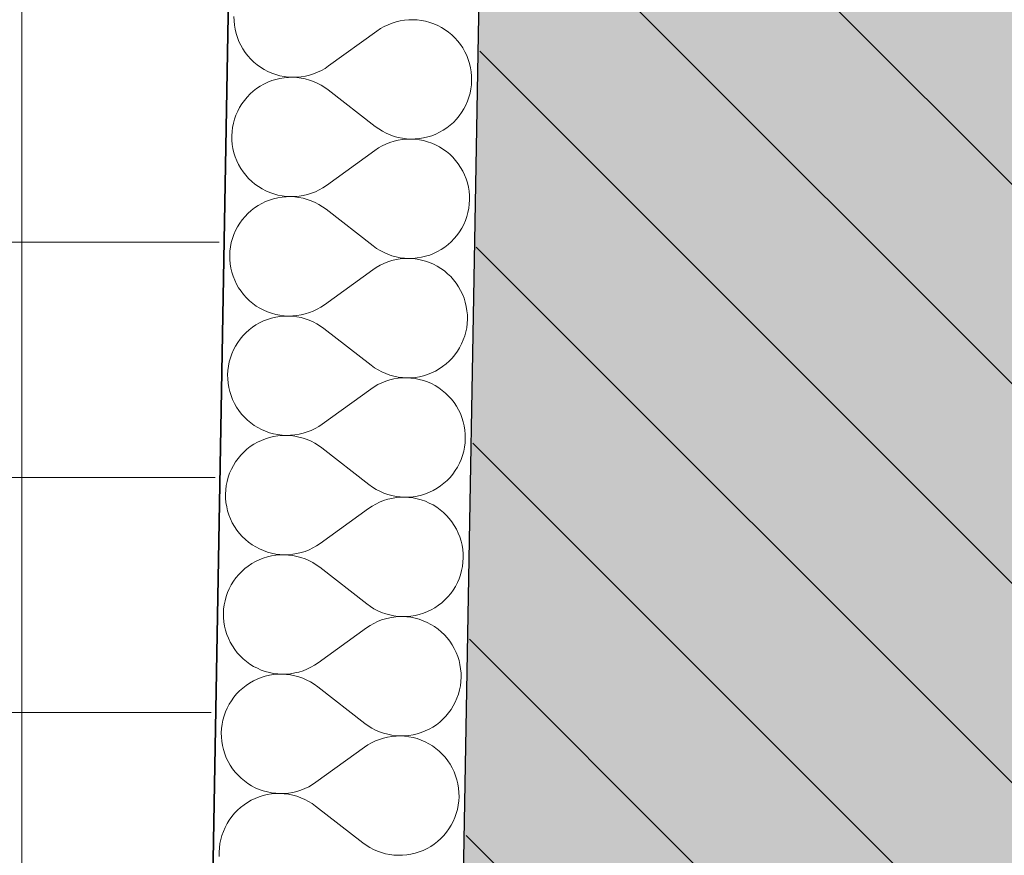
# Model space of a CAD drawing. Header units: millimetres. Extents: x -40276 to 214973, y -147941 to 35228.
# Tile 52 of 256: x -20652 to -20023, y 6798 to 7332. Entities that reach past the tile are written whole.
import ezdxf

# ---------------------------------------------------------------- set-up
doc = ezdxf.new("R2010")
doc.units = ezdxf.units.MM
doc.header["$MEASUREMENT"] = 0
doc.linetypes.add('Wipeout_Contour', pattern=[1000, 0, -1000])
for name, color, linetype in [('1._POHLED ZÁPADNÍ_2_0_plochy', 7, 'Continuous'), ('1._POHLED ZÁPADNÍ_2_akustické prvky', 7, 'Continuous'), ('1._POHLED ZÁPADNÍ_2_Konstrukce - nosné', 7, 'Continuous'), ('1._POHLED ZÁPADNÍ_2_Nové_Výplně - Povrchové', 7, 'Continuous'), ('1._POHLED ZÁPADNÍ_2_Nové_Výplně – Řezové', 7, 'Continuous'), ('1._POHLED ZÁPADNÍ_2_Výplně – Řezové', 7, 'Continuous')]:
    doc.layers.add(name, color=color, linetype=linetype)

# ---------------------------------------------------------------- blocks, each defined once
blk = doc.blocks.new('*X26', base_point=(-42174.69, -26223.67))
at = {"layer": '1._POHLED ZÁPADNÍ_2_Nové_Výplně – Řezové', "color": 21, "linetype": 'Continuous', "lineweight": 20, "true_color": 0xffaaaa}
for p, q in [((-20514.78, 7333.75), (-20514.73, 7331.03)), ((-20514.73, 7331.03), (-20514.49, 7328.32)), ((-20514.49, 7328.32), (-20514.05, 7325.64)), ((-20418.88, 7327.39), (-20421.24, 7326.04)), ((-20416.43, 7328.56), (-20418.88, 7327.39)), ((-20413.9, 7329.56), (-20416.43, 7328.56)), ((-20411.3, 7330.38), (-20413.9, 7329.56)), ((-20408.65, 7331), (-20411.3, 7330.38)), ((-20405.97, 7331.44), (-20408.65, 7331)), ((-20403.26, 7331.69), (-20405.97, 7331.44)), ((-20400.54, 7331.74), (-20403.26, 7331.69)), ((-20397.82, 7331.6), (-20400.54, 7331.74)), ((-20395.12, 7331.26), (-20397.82, 7331.6)), ((-20392.45, 7330.73), (-20395.12, 7331.26)), ((-20389.83, 7330.01), (-20392.45, 7330.73)), ((-20387.26, 7329.11), (-20389.83, 7330.01)), ((-20384.77, 7328.03), (-20387.26, 7329.11)), ((-20382.36, 7326.77), (-20384.77, 7328.03)), ((-20380.04, 7325.34), (-20382.36, 7326.77)), ((-20514.05, 7325.64), (-20513.43, 7322.99)), ((-20513.43, 7322.99), (-20512.61, 7320.39)), ((-20512.61, 7320.39), (-20511.62, 7317.86)), ((-20454.38, 7302.21), (-20423.5, 7324.52)), ((-20421.24, 7326.04), (-20423.5, 7324.52)), ((-20377.83, 7323.75), (-20380.04, 7325.34)), ((-20375.74, 7322), (-20377.83, 7323.75)), ((-20373.79, 7320.12), (-20375.74, 7322)), ((-20371.97, 7318.09), (-20373.79, 7320.12)), ((-20511.62, 7317.86), (-20510.44, 7315.41)), ((-20510.44, 7315.41), (-20509.09, 7313.04)), ((-20370.3, 7315.95), (-20371.97, 7318.09)), ((-20368.78, 7313.68), (-20370.3, 7315.95)), ((-20509.09, 7313.04), (-20507.58, 7310.78)), ((-20507.58, 7310.78), (-20505.91, 7308.63)), ((-20505.91, 7308.63), (-20504.09, 7306.61)), ((-20367.44, 7311.32), (-20368.78, 7313.68)), ((-20366.26, 7308.87), (-20367.44, 7311.32)), ((-20365.26, 7306.34), (-20366.26, 7308.87)), ((-20504.09, 7306.61), (-20502.13, 7304.72)), ((-20502.13, 7304.72), (-20500.04, 7302.98)), ((-20500.04, 7302.98), (-20497.84, 7301.39)), ((-20497.84, 7301.39), (-20495.52, 7299.96)), ((-20456.64, 7300.69), (-20454.38, 7302.21)), ((-20364.45, 7303.74), (-20365.26, 7306.34)), ((-20363.82, 7301.09), (-20364.45, 7303.74)), ((-20495.52, 7299.96), (-20493.11, 7298.7)), ((-20493.11, 7298.7), (-20490.61, 7297.62)), ((-20490.61, 7297.62), (-20488.05, 7296.72)), ((-20488.05, 7296.72), (-20485.42, 7296)), ((-20485.42, 7296), (-20482.76, 7295.47)), ((-20480.06, 7294.94), (-20482.77, 7294.7)), ((-20482.76, 7295.47), (-20480.06, 7295.13)), ((-20480.06, 7295.13), (-20477.34, 7294.99)), ((-20477.34, 7294.99), (-20480.06, 7294.94)), ((-20477.34, 7294.99), (-20474.62, 7295.04)), ((-20474.62, 7294.84), (-20477.34, 7294.99)), ((-20474.62, 7295.04), (-20471.91, 7295.29)), ((-20471.91, 7295.29), (-20469.22, 7295.72)), ((-20469.22, 7295.72), (-20466.58, 7296.35)), ((-20466.58, 7296.35), (-20463.98, 7297.17)), ((-20463.98, 7297.17), (-20461.45, 7298.17)), ((-20461.45, 7298.17), (-20459, 7299.34)), ((-20459, 7299.34), (-20456.64, 7300.69)), ((-20363.39, 7298.41), (-20363.82, 7301.09)), ((-20363.15, 7295.7), (-20363.39, 7298.41)), ((-20363.1, 7292.98), (-20363.15, 7295.7)), ((-20498.05, 7289.31), (-20500.31, 7287.8)), ((-20495.69, 7290.66), (-20498.05, 7289.31)), ((-20493.23, 7291.83), (-20495.69, 7290.66)), ((-20490.7, 7292.83), (-20493.23, 7291.83)), ((-20488.1, 7293.64), (-20490.7, 7292.83)), ((-20485.45, 7294.27), (-20488.1, 7293.64)), ((-20482.77, 7294.7), (-20485.45, 7294.27)), ((-20471.92, 7294.5), (-20474.62, 7294.84)), ((-20469.26, 7293.97), (-20471.92, 7294.5)), ((-20466.63, 7293.25), (-20469.26, 7293.97)), ((-20464.07, 7292.34), (-20466.63, 7293.25)), ((-20461.57, 7291.26), (-20464.07, 7292.34)), ((-20459.16, 7289.99), (-20461.57, 7291.26)), ((-20456.85, 7288.56), (-20459.16, 7289.99)), ((-20363.58, 7287.56), (-20363.24, 7290.26)), ((-20363.24, 7290.26), (-20363.1, 7292.98)), ((-20506.37, 7282.36), (-20508.12, 7280.27)), ((-20504.48, 7284.32), (-20506.37, 7282.36)), ((-20502.46, 7286.13), (-20504.48, 7284.32)), ((-20500.31, 7287.8), (-20502.46, 7286.13)), ((-20454.64, 7286.97), (-20456.85, 7288.56)), ((-20454.64, 7286.97), (-20424.58, 7263.58)), ((-20364.83, 7282.27), (-20364.11, 7284.89)), ((-20364.11, 7284.89), (-20363.58, 7287.56)), ((-20509.71, 7278.07), (-20511.14, 7275.75)), ((-20508.12, 7280.27), (-20509.71, 7278.07)), ((-20368.08, 7274.8), (-20366.82, 7277.21)), ((-20366.82, 7277.21), (-20365.73, 7279.7)), ((-20365.73, 7279.7), (-20364.83, 7282.27)), ((-20513.49, 7270.85), (-20514.39, 7268.28)), ((-20512.4, 7273.34), (-20513.49, 7270.85)), ((-20511.14, 7275.75), (-20512.4, 7273.34)), ((-20372.85, 7268.19), (-20371.1, 7270.28)), ((-20371.1, 7270.28), (-20369.51, 7272.48)), ((-20369.51, 7272.48), (-20368.08, 7274.8)), ((-20515.11, 7265.66), (-20515.64, 7262.99)), ((-20514.39, 7268.28), (-20515.11, 7265.66)), ((-20424.58, 7263.58), (-20422.37, 7261.99)), ((-20378.91, 7262.75), (-20376.76, 7264.42)), ((-20376.76, 7264.42), (-20374.73, 7266.23)), ((-20374.73, 7266.23), (-20372.85, 7268.19)), ((-20515.98, 7260.29), (-20516.12, 7257.57)), ((-20516.12, 7257.57), (-20516.07, 7254.85)), ((-20515.64, 7262.99), (-20515.98, 7260.29)), ((-20422.37, 7261.99), (-20420.06, 7260.56)), ((-20420.06, 7260.56), (-20417.65, 7259.29)), ((-20417.65, 7259.29), (-20415.15, 7258.21)), ((-20415.15, 7258.21), (-20412.59, 7257.3)), ((-20412.59, 7257.3), (-20409.96, 7256.58)), ((-20391.12, 7256.91), (-20388.52, 7257.72)), ((-20388.52, 7257.72), (-20385.99, 7258.72)), ((-20385.99, 7258.72), (-20383.53, 7259.89)), ((-20383.53, 7259.89), (-20381.17, 7261.24)), ((-20381.17, 7261.24), (-20378.91, 7262.75)), ((-20516.07, 7254.85), (-20515.83, 7252.14)), ((-20515.83, 7252.14), (-20515.4, 7249.46)), ((-20420.22, 7251.21), (-20422.58, 7249.86)), ((-20417.77, 7252.38), (-20420.22, 7251.21)), ((-20415.24, 7253.38), (-20417.77, 7252.38)), ((-20412.64, 7254.2), (-20415.24, 7253.38)), ((-20409.99, 7254.83), (-20412.64, 7254.2)), ((-20407.31, 7255.26), (-20409.99, 7254.83)), ((-20409.96, 7256.58), (-20407.3, 7256.05)), ((-20404.6, 7255.51), (-20407.31, 7255.26)), ((-20407.3, 7256.05), (-20404.6, 7255.71)), ((-20404.6, 7255.71), (-20401.88, 7255.56)), ((-20401.88, 7255.56), (-20404.6, 7255.51)), ((-20401.88, 7255.56), (-20399.16, 7255.61)), ((-20399.16, 7255.42), (-20401.88, 7255.56)), ((-20399.16, 7255.61), (-20396.45, 7255.85)), ((-20396.46, 7255.08), (-20399.16, 7255.42)), ((-20393.8, 7254.55), (-20396.46, 7255.08)), ((-20396.45, 7255.85), (-20393.76, 7256.28)), ((-20391.17, 7253.83), (-20393.8, 7254.55)), ((-20393.76, 7256.28), (-20391.12, 7256.91)), ((-20388.6, 7252.93), (-20391.17, 7253.83)), ((-20386.11, 7251.85), (-20388.6, 7252.93)), ((-20383.7, 7250.59), (-20386.11, 7251.85)), ((-20515.4, 7249.46), (-20514.77, 7246.81)), ((-20514.77, 7246.81), (-20513.95, 7244.21)), ((-20455.72, 7226.03), (-20424.84, 7248.34)), ((-20422.58, 7249.86), (-20424.84, 7248.34)), ((-20381.38, 7249.16), (-20383.7, 7250.59)), ((-20379.17, 7247.57), (-20381.38, 7249.16)), ((-20377.09, 7245.83), (-20379.17, 7247.57)), ((-20375.13, 7243.94), (-20377.09, 7245.83)), ((-20513.95, 7244.21), (-20512.96, 7241.68)), ((-20512.96, 7241.68), (-20511.78, 7239.23)), ((-20511.78, 7239.23), (-20510.44, 7236.87)), ((-20373.31, 7241.92), (-20375.13, 7243.94)), ((-20371.64, 7239.77), (-20373.31, 7241.92)), ((-20370.13, 7237.51), (-20371.64, 7239.77)), ((-20510.44, 7236.87), (-20508.92, 7234.6)), ((-20508.92, 7234.6), (-20507.25, 7232.46)), ((-20507.25, 7232.46), (-20505.43, 7230.43)), ((-20368.78, 7235.14), (-20370.13, 7237.51)), ((-20367.6, 7232.69), (-20368.78, 7235.14)), ((-20366.61, 7230.16), (-20367.6, 7232.69)), ((-20505.43, 7230.43), (-20503.47, 7228.55)), ((-20503.47, 7228.55), (-20501.39, 7226.8)), ((-20501.39, 7226.8), (-20499.18, 7225.21)), ((-20457.98, 7224.51), (-20455.72, 7226.03)), ((-20365.79, 7227.56), (-20366.61, 7230.16)), ((-20365.17, 7224.91), (-20365.79, 7227.56)), ((-20499.18, 7225.21), (-20496.86, 7223.78)), ((-20496.86, 7223.78), (-20494.45, 7222.52)), ((-20494.45, 7222.52), (-20491.96, 7221.44)), ((-20491.96, 7221.44), (-20489.39, 7220.54)), ((-20489.39, 7220.54), (-20486.77, 7219.82)), ((-20486.77, 7219.82), (-20484.1, 7219.29)), ((-20473.25, 7219.11), (-20470.57, 7219.54)), ((-20470.57, 7219.54), (-20467.92, 7220.17)), ((-20467.92, 7220.17), (-20465.32, 7220.99)), ((-20465.32, 7220.99), (-20462.79, 7221.99)), ((-20462.79, 7221.99), (-20460.34, 7223.16)), ((-20460.34, 7223.16), (-20457.98, 7224.51)), ((-20364.73, 7222.23), (-20365.17, 7224.91)), ((-20364.49, 7219.52), (-20364.73, 7222.23)), ((-20497.03, 7214.48), (-20499.39, 7213.14)), ((-20494.57, 7215.66), (-20497.03, 7214.48)), ((-20492.04, 7216.65), (-20494.57, 7215.66)), ((-20489.44, 7217.46), (-20492.04, 7216.65)), ((-20486.8, 7218.09), (-20489.44, 7217.46)), ((-20484.11, 7218.52), (-20486.8, 7218.09)), ((-20481.4, 7218.76), (-20484.11, 7218.52)), ((-20484.1, 7219.29), (-20481.4, 7218.95)), ((-20481.4, 7218.95), (-20478.68, 7218.81)), ((-20478.68, 7218.81), (-20481.4, 7218.76)), ((-20478.68, 7218.81), (-20475.96, 7218.86)), ((-20475.96, 7218.66), (-20478.68, 7218.81)), ((-20475.96, 7218.86), (-20473.25, 7219.11)), ((-20473.27, 7218.32), (-20475.96, 7218.66)), ((-20470.6, 7217.79), (-20473.27, 7218.32)), ((-20467.97, 7217.07), (-20470.6, 7217.79)), ((-20465.41, 7216.16), (-20467.97, 7217.07)), ((-20462.91, 7215.08), (-20465.41, 7216.16)), ((-20460.51, 7213.82), (-20462.91, 7215.08)), ((-20458.19, 7212.38), (-20460.51, 7213.82)), ((-20364.92, 7211.38), (-20364.58, 7214.08)), ((-20364.58, 7214.08), (-20364.44, 7216.8)), ((-20364.44, 7216.8), (-20364.49, 7219.52)), ((-20505.83, 7208.14), (-20507.72, 7206.18)), ((-20503.8, 7209.96), (-20505.83, 7208.14)), ((-20501.65, 7211.62), (-20503.8, 7209.96)), ((-20499.39, 7213.14), (-20501.65, 7211.62)), ((-20455.99, 7210.79), (-20458.19, 7212.38)), ((-20455.99, 7210.79), (-20425.92, 7187.4)), ((-20366.17, 7206.09), (-20365.45, 7208.72)), ((-20365.45, 7208.72), (-20364.92, 7211.38)), ((-20511.05, 7201.89), (-20512.48, 7199.57)), ((-20509.46, 7204.09), (-20511.05, 7201.89)), ((-20507.72, 7206.18), (-20509.46, 7204.09)), ((-20369.42, 7198.62), (-20368.16, 7201.03)), ((-20368.16, 7201.03), (-20367.08, 7203.53)), ((-20367.08, 7203.53), (-20366.17, 7206.09)), ((-20514.83, 7194.67), (-20515.73, 7192.1)), ((-20513.74, 7197.16), (-20514.83, 7194.67)), ((-20512.48, 7199.57), (-20513.74, 7197.16)), ((-20372.44, 7194.1), (-20370.85, 7196.31)), ((-20370.85, 7196.31), (-20369.42, 7198.62)), ((-20516.45, 7189.48), (-20516.98, 7186.81)), ((-20515.73, 7192.1), (-20516.45, 7189.48)), ((-20380.25, 7186.57), (-20378.1, 7188.24)), ((-20378.1, 7188.24), (-20376.08, 7190.05)), ((-20376.08, 7190.05), (-20374.19, 7192.01)), ((-20374.19, 7192.01), (-20372.44, 7194.1)), ((-20517.32, 7184.11), (-20517.47, 7181.39)), ((-20516.98, 7186.81), (-20517.32, 7184.11)), ((-20425.92, 7187.4), (-20423.71, 7185.81)), ((-20423.71, 7185.81), (-20421.4, 7184.38)), ((-20421.4, 7184.38), (-20418.99, 7183.12)), ((-20418.99, 7183.12), (-20416.49, 7182.03)), ((-20416.49, 7182.03), (-20413.93, 7181.12)), ((-20389.86, 7181.54), (-20387.33, 7182.54)), ((-20387.33, 7182.54), (-20384.88, 7183.71)), ((-20384.88, 7183.71), (-20382.51, 7185.06)), ((-20382.51, 7185.06), (-20380.25, 7186.57)), ((-20517.47, 7181.39), (-20517.42, 7178.67)), ((-20517.42, 7178.67), (-20517.17, 7175.96)), ((-20517.17, 7175.96), (-20516.74, 7173.28)), ((-20419.11, 7176.21), (-20421.56, 7175.03)), ((-20416.58, 7177.2), (-20419.11, 7176.21)), ((-20413.98, 7178.02), (-20416.58, 7177.2)), ((-20411.34, 7178.65), (-20413.98, 7178.02)), ((-20413.93, 7181.12), (-20411.31, 7180.4)), ((-20408.65, 7179.09), (-20411.34, 7178.65)), ((-20411.31, 7180.4), (-20408.64, 7179.87)), ((-20405.94, 7179.33), (-20408.65, 7179.09)), ((-20408.64, 7179.87), (-20405.94, 7179.53)), ((-20405.94, 7179.53), (-20403.22, 7179.38)), ((-20403.22, 7179.38), (-20405.94, 7179.33)), ((-20403.22, 7179.38), (-20400.5, 7179.43)), ((-20400.5, 7179.24), (-20403.22, 7179.38)), ((-20400.5, 7179.43), (-20397.79, 7179.67)), ((-20397.81, 7178.9), (-20400.5, 7179.24)), ((-20395.14, 7178.37), (-20397.81, 7178.9)), ((-20397.79, 7179.67), (-20395.11, 7180.1)), ((-20392.51, 7177.66), (-20395.14, 7178.37)), ((-20395.11, 7180.1), (-20392.46, 7180.73)), ((-20389.95, 7176.75), (-20392.51, 7177.66)), ((-20392.46, 7180.73), (-20389.86, 7181.54)), ((-20387.45, 7175.67), (-20389.95, 7176.75)), ((-20385.04, 7174.41), (-20387.45, 7175.67)), ((-20516.74, 7173.28), (-20516.11, 7170.63)), ((-20516.11, 7170.63), (-20515.3, 7168.03)), ((-20457.06, 7149.85), (-20426.19, 7172.17)), ((-20423.92, 7173.68), (-20426.19, 7172.17)), ((-20421.56, 7175.03), (-20423.92, 7173.68)), ((-20382.72, 7172.98), (-20385.04, 7174.41)), ((-20380.52, 7171.39), (-20382.72, 7172.98)), ((-20378.43, 7169.65), (-20380.52, 7171.39)), ((-20376.47, 7167.76), (-20378.43, 7169.65)), ((-20515.3, 7168.03), (-20514.3, 7165.5)), ((-20514.3, 7165.5), (-20513.12, 7163.05)), ((-20513.12, 7163.05), (-20511.78, 7160.69)), ((-20374.65, 7165.74), (-20376.47, 7167.76)), ((-20372.98, 7163.59), (-20374.65, 7165.74)), ((-20371.47, 7161.33), (-20372.98, 7163.59)), ((-20511.78, 7160.69), (-20510.26, 7158.43)), ((-20510.26, 7158.43), (-20508.59, 7156.28)), ((-20370.12, 7158.96), (-20371.47, 7161.33)), ((-20368.94, 7156.51), (-20370.12, 7158.96)), ((-20508.59, 7156.28), (-20506.77, 7154.25)), ((-20506.77, 7154.25), (-20504.82, 7152.37)), ((-20504.82, 7152.37), (-20502.73, 7150.62)), ((-20502.73, 7150.62), (-20500.52, 7149.03)), ((-20367.95, 7153.98), (-20368.94, 7156.51)), ((-20367.13, 7151.38), (-20367.95, 7153.98)), ((-20366.51, 7148.74), (-20367.13, 7151.38)), ((-20500.52, 7149.03), (-20498.2, 7147.61)), ((-20498.2, 7147.61), (-20495.79, 7146.35)), ((-20495.79, 7146.35), (-20493.3, 7145.26)), ((-20493.3, 7145.26), (-20490.73, 7144.36)), ((-20490.73, 7144.36), (-20488.11, 7143.64)), ((-20469.26, 7143.99), (-20466.67, 7144.81)), ((-20466.67, 7144.81), (-20464.13, 7145.81)), ((-20464.13, 7145.81), (-20461.68, 7146.99)), ((-20461.68, 7146.99), (-20459.32, 7148.33)), ((-20459.32, 7148.33), (-20457.06, 7149.85)), ((-20366.07, 7146.05), (-20366.51, 7148.74)), ((-20365.83, 7143.34), (-20366.07, 7146.05)), ((-20498.37, 7138.3), (-20500.73, 7136.96)), ((-20495.91, 7139.48), (-20498.37, 7138.3)), ((-20493.38, 7140.47), (-20495.91, 7139.48)), ((-20490.79, 7141.28), (-20493.38, 7140.47)), ((-20488.14, 7141.91), (-20490.79, 7141.28)), ((-20485.45, 7142.34), (-20488.14, 7141.91)), ((-20488.11, 7143.64), (-20485.44, 7143.11)), ((-20482.74, 7142.59), (-20485.45, 7142.34)), ((-20485.44, 7143.11), (-20482.74, 7142.78)), ((-20482.74, 7142.78), (-20480.02, 7142.63)), ((-20480.02, 7142.63), (-20482.74, 7142.59)), ((-20480.02, 7142.63), (-20477.3, 7142.68)), ((-20477.31, 7142.49), (-20480.02, 7142.63)), ((-20474.61, 7142.15), (-20477.31, 7142.49)), ((-20477.3, 7142.68), (-20474.59, 7142.93)), ((-20471.94, 7141.61), (-20474.61, 7142.15)), ((-20474.59, 7142.93), (-20471.91, 7143.37)), ((-20469.32, 7140.89), (-20471.94, 7141.61)), ((-20471.91, 7143.37), (-20469.26, 7143.99)), ((-20466.75, 7139.99), (-20469.32, 7140.89)), ((-20464.26, 7138.9), (-20466.75, 7139.99)), ((-20461.85, 7137.64), (-20464.26, 7138.9)), ((-20366.26, 7135.2), (-20365.92, 7137.9)), ((-20365.92, 7137.9), (-20365.78, 7140.62)), ((-20365.78, 7140.62), (-20365.83, 7143.34)), ((-20507.17, 7131.96), (-20509.06, 7130)), ((-20505.14, 7133.78), (-20507.17, 7131.96)), ((-20502.99, 7135.45), (-20505.14, 7133.78)), ((-20500.73, 7136.96), (-20502.99, 7135.45)), ((-20459.53, 7136.21), (-20461.85, 7137.64)), ((-20457.33, 7134.61), (-20459.53, 7136.21)), ((-20457.33, 7134.61), (-20427.26, 7111.22)), ((-20367.51, 7129.91), (-20366.79, 7132.54)), ((-20366.79, 7132.54), (-20366.26, 7135.2)), ((-20512.39, 7125.71), (-20513.82, 7123.39)), ((-20510.8, 7127.91), (-20512.39, 7125.71)), ((-20509.06, 7130), (-20510.8, 7127.91)), ((-20369.5, 7124.85), (-20368.42, 7127.35)), ((-20368.42, 7127.35), (-20367.51, 7129.91)), ((-20515.08, 7120.98), (-20516.17, 7118.49)), ((-20513.82, 7123.39), (-20515.08, 7120.98)), ((-20373.78, 7117.92), (-20372.19, 7120.13)), ((-20372.19, 7120.13), (-20370.76, 7122.44)), ((-20370.76, 7122.44), (-20369.5, 7124.85)), ((-20517.79, 7113.3), (-20518.32, 7110.63)), ((-20517.07, 7115.92), (-20517.79, 7113.3)), ((-20516.17, 7118.49), (-20517.07, 7115.92)), ((-20379.44, 7112.06), (-20377.42, 7113.88)), ((-20377.42, 7113.88), (-20375.53, 7115.83)), ((-20375.53, 7115.83), (-20373.78, 7117.92)), ((-20518.66, 7107.93), (-20518.81, 7105.21)), ((-20518.32, 7110.63), (-20518.66, 7107.93)), ((-20427.26, 7111.22), (-20425.05, 7109.63)), ((-20425.05, 7109.63), (-20422.74, 7108.2)), ((-20422.74, 7108.2), (-20420.33, 7106.94)), ((-20420.33, 7106.94), (-20417.84, 7105.85)), ((-20388.67, 7106.36), (-20386.22, 7107.53)), ((-20386.22, 7107.53), (-20383.85, 7108.88)), ((-20383.85, 7108.88), (-20381.59, 7110.39)), ((-20381.59, 7110.39), (-20379.44, 7112.06)), ((-20518.81, 7105.21), (-20518.76, 7102.49)), ((-20518.76, 7102.49), (-20518.51, 7099.78)), ((-20417.92, 7101.03), (-20420.45, 7100.03)), ((-20415.32, 7101.84), (-20417.92, 7101.03)), ((-20417.84, 7105.85), (-20415.27, 7104.94)), ((-20412.68, 7102.47), (-20415.32, 7101.84)), ((-20415.27, 7104.94), (-20412.65, 7104.22)), ((-20409.99, 7102.91), (-20412.68, 7102.47)), ((-20412.65, 7104.22), (-20409.98, 7103.69)), ((-20407.28, 7103.15), (-20409.99, 7102.91)), ((-20409.98, 7103.69), (-20407.28, 7103.35)), ((-20407.28, 7103.35), (-20404.56, 7103.2)), ((-20404.56, 7103.2), (-20407.28, 7103.15)), ((-20404.56, 7103.2), (-20401.84, 7103.25)), ((-20401.85, 7103.06), (-20404.56, 7103.2)), ((-20399.15, 7102.72), (-20401.85, 7103.06)), ((-20401.84, 7103.25), (-20399.13, 7103.49)), ((-20396.48, 7102.19), (-20399.15, 7102.72)), ((-20399.13, 7103.49), (-20396.45, 7103.93)), ((-20393.85, 7101.48), (-20396.48, 7102.19)), ((-20396.45, 7103.93), (-20393.8, 7104.55)), ((-20391.29, 7100.57), (-20393.85, 7101.48)), ((-20393.8, 7104.55), (-20391.2, 7105.36)), ((-20388.79, 7099.49), (-20391.29, 7100.57)), ((-20391.2, 7105.36), (-20388.67, 7106.36)), ((-20518.51, 7099.78), (-20518.08, 7097.1)), ((-20518.08, 7097.1), (-20517.45, 7094.45)), ((-20517.45, 7094.45), (-20516.64, 7091.86)), ((-20458.4, 7073.67), (-20427.53, 7095.99)), ((-20425.27, 7097.5), (-20427.53, 7095.99)), ((-20422.9, 7098.85), (-20425.27, 7097.5)), ((-20420.45, 7100.03), (-20422.9, 7098.85)), ((-20386.38, 7098.23), (-20388.79, 7099.49)), ((-20384.07, 7096.8), (-20386.38, 7098.23)), ((-20381.86, 7095.21), (-20384.07, 7096.8)), ((-20379.77, 7093.47), (-20381.86, 7095.21)), ((-20516.64, 7091.86), (-20515.64, 7089.32)), ((-20515.64, 7089.32), (-20514.47, 7086.87)), ((-20377.81, 7091.58), (-20379.77, 7093.47)), ((-20375.99, 7089.56), (-20377.81, 7091.58)), ((-20374.32, 7087.41), (-20375.99, 7089.56)), ((-20514.47, 7086.87), (-20513.12, 7084.51)), ((-20513.12, 7084.51), (-20511.61, 7082.25)), ((-20511.61, 7082.25), (-20509.94, 7080.1)), ((-20372.81, 7085.15), (-20374.32, 7087.41)), ((-20371.46, 7082.79), (-20372.81, 7085.15)), ((-20370.29, 7080.33), (-20371.46, 7082.79)), ((-20509.94, 7080.1), (-20508.12, 7078.08)), ((-20508.12, 7078.08), (-20506.16, 7076.19)), ((-20506.16, 7076.19), (-20504.07, 7074.44)), ((-20369.29, 7077.8), (-20370.29, 7080.33)), ((-20368.48, 7075.2), (-20369.29, 7077.8)), ((-20367.85, 7072.56), (-20368.48, 7075.2)), ((-20504.07, 7074.44), (-20501.86, 7072.85)), ((-20501.86, 7072.85), (-20499.55, 7071.43)), ((-20499.55, 7071.43), (-20497.13, 7070.17)), ((-20497.13, 7070.17), (-20494.64, 7069.08)), ((-20494.64, 7069.08), (-20492.07, 7068.18)), ((-20468.01, 7068.63), (-20465.48, 7069.63)), ((-20465.48, 7069.63), (-20463.02, 7070.81)), ((-20463.02, 7070.81), (-20460.66, 7072.16)), ((-20460.66, 7072.16), (-20458.4, 7073.67)), ((-20367.41, 7069.87), (-20367.85, 7072.56)), ((-20367.17, 7067.16), (-20367.41, 7069.87)), ((-20497.26, 7063.3), (-20499.71, 7062.12)), ((-20494.72, 7064.29), (-20497.26, 7063.3)), ((-20492.13, 7065.11), (-20494.72, 7064.29)), ((-20489.48, 7065.73), (-20492.13, 7065.11)), ((-20492.07, 7068.18), (-20489.45, 7067.46)), ((-20486.79, 7066.16), (-20489.48, 7065.73)), ((-20489.45, 7067.46), (-20486.78, 7066.93)), ((-20484.08, 7066.41), (-20486.79, 7066.16)), ((-20486.78, 7066.93), (-20484.08, 7066.6)), ((-20484.08, 7066.6), (-20481.36, 7066.45)), ((-20481.36, 7066.45), (-20484.08, 7066.41)), ((-20481.36, 7066.45), (-20478.64, 7066.5)), ((-20478.65, 7066.31), (-20481.36, 7066.45)), ((-20475.95, 7065.97), (-20478.65, 7066.31)), ((-20478.64, 7066.5), (-20475.93, 7066.75)), ((-20473.28, 7065.43), (-20475.95, 7065.97)), ((-20475.93, 7066.75), (-20473.25, 7067.19)), ((-20470.66, 7064.71), (-20473.28, 7065.43)), ((-20473.25, 7067.19), (-20470.6, 7067.82)), ((-20468.09, 7063.81), (-20470.66, 7064.71)), ((-20470.6, 7067.82), (-20468.01, 7068.63)), ((-20465.6, 7062.72), (-20468.09, 7063.81)), ((-20463.19, 7061.46), (-20465.6, 7062.72)), ((-20367.27, 7061.73), (-20367.12, 7064.44)), ((-20367.12, 7064.44), (-20367.17, 7067.16)), ((-20506.48, 7057.6), (-20508.51, 7055.78)), ((-20504.34, 7059.27), (-20506.48, 7057.6)), ((-20502.07, 7060.78), (-20504.34, 7059.27)), ((-20499.71, 7062.12), (-20502.07, 7060.78)), ((-20460.87, 7060.03), (-20463.19, 7061.46)), ((-20458.67, 7058.43), (-20460.87, 7060.03)), ((-20458.67, 7058.43), (-20428.6, 7035.04)), ((-20368.85, 7053.73), (-20368.13, 7056.36)), ((-20368.13, 7056.36), (-20367.6, 7059.03)), ((-20367.6, 7059.03), (-20367.27, 7061.73)), ((-20512.14, 7051.74), (-20513.73, 7049.53)), ((-20510.4, 7053.82), (-20512.14, 7051.74)), ((-20508.51, 7055.78), (-20510.4, 7053.82)), ((-20370.84, 7048.67), (-20369.76, 7051.17)), ((-20369.76, 7051.17), (-20368.85, 7053.73)), ((-20516.42, 7044.8), (-20517.51, 7042.31)), ((-20515.16, 7047.21), (-20516.42, 7044.8)), ((-20513.73, 7049.53), (-20515.16, 7047.21)), ((-20375.13, 7041.74), (-20373.53, 7043.95)), ((-20373.53, 7043.95), (-20372.1, 7046.26)), ((-20372.1, 7046.26), (-20370.84, 7048.67)), ((-20518.41, 7039.74), (-20519.13, 7037.12)), ((-20517.51, 7042.31), (-20518.41, 7039.74)), ((-20380.78, 7035.88), (-20378.76, 7037.7)), ((-20378.76, 7037.7), (-20376.87, 7039.65)), ((-20376.87, 7039.65), (-20375.13, 7041.74)), ((-20520, 7031.75), (-20520.15, 7029.04)), ((-20519.66, 7034.45), (-20520, 7031.75)), ((-20519.13, 7037.12), (-20519.66, 7034.45)), ((-20428.6, 7035.04), (-20426.39, 7033.45)), ((-20426.39, 7033.45), (-20424.08, 7032.02)), ((-20424.08, 7032.02), (-20421.67, 7030.76)), ((-20390.01, 7030.18), (-20387.56, 7031.35)), ((-20387.56, 7031.35), (-20385.19, 7032.7)), ((-20385.19, 7032.7), (-20382.93, 7034.21)), ((-20382.93, 7034.21), (-20380.78, 7035.88)), ((-20520.15, 7029.04), (-20520.1, 7026.32)), ((-20520.1, 7026.32), (-20519.86, 7023.61)), ((-20419.26, 7024.85), (-20421.79, 7023.85)), ((-20421.67, 7030.76), (-20419.18, 7029.67)), ((-20416.67, 7025.66), (-20419.26, 7024.85)), ((-20419.18, 7029.67), (-20416.61, 7028.76)), ((-20414.02, 7026.29), (-20416.67, 7025.66)), ((-20416.61, 7028.76), (-20413.99, 7028.04)), ((-20411.33, 7026.73), (-20414.02, 7026.29)), ((-20413.99, 7028.04), (-20411.32, 7027.51)), ((-20408.62, 7026.97), (-20411.33, 7026.73)), ((-20411.32, 7027.51), (-20408.62, 7027.17)), ((-20408.62, 7027.17), (-20405.9, 7027.02)), ((-20405.9, 7027.02), (-20408.62, 7026.97)), ((-20405.9, 7027.02), (-20403.18, 7027.07)), ((-20403.19, 7026.88), (-20405.9, 7027.02)), ((-20400.49, 7026.54), (-20403.19, 7026.88)), ((-20403.18, 7027.07), (-20400.47, 7027.31)), ((-20397.82, 7026.02), (-20400.49, 7026.54)), ((-20400.47, 7027.31), (-20397.79, 7027.75)), ((-20395.2, 7025.3), (-20397.82, 7026.02)), ((-20397.79, 7027.75), (-20395.14, 7028.37)), ((-20392.63, 7024.39), (-20395.2, 7025.3)), ((-20395.14, 7028.37), (-20392.54, 7029.18)), ((-20392.54, 7029.18), (-20390.01, 7030.18)), ((-20519.86, 7023.61), (-20519.42, 7020.92)), ((-20519.42, 7020.92), (-20518.79, 7018.27)), ((-20459.74, 6997.49), (-20428.87, 7019.81)), ((-20426.61, 7021.32), (-20428.87, 7019.81)), ((-20424.24, 7022.67), (-20426.61, 7021.32)), ((-20421.79, 7023.85), (-20424.24, 7022.67)), ((-20390.13, 7023.31), (-20392.63, 7024.39)), ((-20387.72, 7022.05), (-20390.13, 7023.31)), ((-20385.41, 7020.62), (-20387.72, 7022.05)), ((-20383.2, 7019.03), (-20385.41, 7020.62)), ((-20381.11, 7017.29), (-20383.2, 7019.03)), ((-20518.79, 7018.27), (-20517.98, 7015.68)), ((-20517.98, 7015.68), (-20516.98, 7013.15)), ((-20516.98, 7013.15), (-20515.81, 7010.69)), ((-20379.15, 7015.4), (-20381.11, 7017.29)), ((-20377.33, 7013.38), (-20379.15, 7015.4)), ((-20375.66, 7011.23), (-20377.33, 7013.38)), ((-20515.81, 7010.69), (-20514.46, 7008.33)), ((-20514.46, 7008.33), (-20512.95, 7006.07)), ((-20512.95, 7006.07), (-20511.28, 7003.92)), ((-20374.15, 7008.97), (-20375.66, 7011.23)), ((-20372.8, 7006.61), (-20374.15, 7008.97)), ((-20371.63, 7004.15), (-20372.8, 7006.61)), ((-20511.28, 7003.92), (-20509.46, 7001.9)), ((-20509.46, 7001.9), (-20507.5, 7000.01)), ((-20507.5, 7000.01), (-20505.41, 6998.27)), ((-20370.63, 7001.62), (-20371.63, 7004.15)), ((-20369.82, 6999.03), (-20370.63, 7001.62)), ((-20505.41, 6998.27), (-20503.2, 6996.68)), ((-20503.2, 6996.68), (-20500.89, 6995.25)), ((-20500.89, 6995.25), (-20498.48, 6993.99)), ((-20498.48, 6993.99), (-20495.98, 6992.9)), ((-20469.35, 6992.45), (-20466.82, 6993.45)), ((-20466.82, 6993.45), (-20464.36, 6994.63)), ((-20464.36, 6994.63), (-20462, 6995.98)), ((-20462, 6995.98), (-20459.74, 6997.49)), ((-20369.19, 6996.38), (-20369.82, 6999.03)), ((-20368.75, 6993.69), (-20369.19, 6996.38)), ((-20368.51, 6990.98), (-20368.75, 6993.69)), ((-20498.6, 6987.12), (-20501.05, 6985.95)), ((-20496.06, 6988.11), (-20498.6, 6987.12)), ((-20493.47, 6988.93), (-20496.06, 6988.11)), ((-20495.98, 6992.9), (-20493.41, 6992)), ((-20490.82, 6989.55), (-20493.47, 6988.93)), ((-20493.41, 6992), (-20490.79, 6991.28)), ((-20488.13, 6989.99), (-20490.82, 6989.55)), ((-20490.79, 6991.28), (-20488.12, 6990.76)), ((-20485.43, 6990.23), (-20488.13, 6989.99)), ((-20488.12, 6990.76), (-20485.42, 6990.42)), ((-20482.71, 6990.28), (-20485.43, 6990.23)), ((-20485.42, 6990.42), (-20482.71, 6990.28)), ((-20482.71, 6990.28), (-20479.99, 6990.33)), ((-20479.99, 6990.13), (-20482.71, 6990.28)), ((-20479.99, 6990.33), (-20477.28, 6990.57)), ((-20477.29, 6989.79), (-20479.99, 6990.13)), ((-20474.62, 6989.26), (-20477.29, 6989.79)), ((-20477.28, 6990.57), (-20474.59, 6991.01)), ((-20472, 6988.54), (-20474.62, 6989.26)), ((-20474.59, 6991.01), (-20471.94, 6991.64)), ((-20469.43, 6987.63), (-20472, 6988.54)), ((-20471.94, 6991.64), (-20469.35, 6992.45)), ((-20466.94, 6986.54), (-20469.43, 6987.63)), ((-20368.61, 6985.55), (-20368.46, 6988.26)), ((-20368.46, 6988.26), (-20368.51, 6990.98)), ((-20507.83, 6981.42), (-20509.85, 6979.6)), ((-20505.68, 6983.09), (-20507.83, 6981.42)), ((-20503.42, 6984.6), (-20505.68, 6983.09)), ((-20501.05, 6985.95), (-20503.42, 6984.6)), ((-20464.53, 6985.28), (-20466.94, 6986.54)), ((-20462.22, 6983.85), (-20464.53, 6985.28)), ((-20460.01, 6982.26), (-20462.22, 6983.85)), ((-20460.01, 6982.26), (-20429.94, 6958.87)), ((-20369.48, 6980.18), (-20368.94, 6982.85)), ((-20368.94, 6982.85), (-20368.61, 6985.55)), ((-20513.48, 6975.56), (-20515.08, 6973.35)), ((-20511.74, 6977.64), (-20513.48, 6975.56)), ((-20509.85, 6979.6), (-20511.74, 6977.64)), ((-20372.19, 6972.5), (-20371.1, 6974.99)), ((-20371.1, 6974.99), (-20370.19, 6977.56)), ((-20370.19, 6977.56), (-20369.48, 6980.18)), ((-20517.77, 6968.63), (-20518.85, 6966.13)), ((-20516.51, 6971.04), (-20517.77, 6968.63)), ((-20515.08, 6973.35), (-20516.51, 6971.04)), ((-20374.88, 6967.77), (-20373.45, 6970.08)), ((-20373.45, 6970.08), (-20372.19, 6972.5)), ((-20519.76, 6963.57), (-20520.48, 6960.94)), ((-20518.85, 6966.13), (-20519.76, 6963.57)), ((-20380.1, 6961.52), (-20378.21, 6963.48)), ((-20378.21, 6963.48), (-20376.47, 6965.56)), ((-20376.47, 6965.56), (-20374.88, 6967.77)), ((-20521.01, 6958.27), (-20521.34, 6955.57)), ((-20520.48, 6960.94), (-20521.01, 6958.27)), ((-20429.94, 6958.87), (-20427.74, 6957.27)), ((-20427.74, 6957.27), (-20425.42, 6955.84)), ((-20425.42, 6955.84), (-20423.01, 6954.58)), ((-20388.9, 6955.17), (-20386.54, 6956.52)), ((-20386.54, 6956.52), (-20384.27, 6958.03)), ((-20384.27, 6958.03), (-20382.12, 6959.7)), ((-20382.12, 6959.7), (-20380.1, 6961.52)), ((-20521.34, 6955.57), (-20521.49, 6952.86)), ((-20521.49, 6952.86), (-20521.44, 6950.14)), ((-20521.44, 6950.14), (-20521.2, 6947.43)), ((-20423.01, 6954.58), (-20420.52, 6953.49)), ((-20418.01, 6949.48), (-20420.6, 6948.67)), ((-20420.52, 6953.49), (-20417.95, 6952.59)), ((-20415.36, 6950.11), (-20418.01, 6949.48)), ((-20417.95, 6952.59), (-20415.33, 6951.86)), ((-20412.68, 6950.55), (-20415.36, 6950.11)), ((-20415.33, 6951.86), (-20412.66, 6951.33)), ((-20409.97, 6950.79), (-20412.68, 6950.55)), ((-20412.66, 6951.33), (-20409.96, 6950.99)), ((-20407.25, 6950.85), (-20409.97, 6950.79)), ((-20409.96, 6950.99), (-20407.25, 6950.85)), ((-20407.25, 6950.85), (-20404.53, 6950.89)), ((-20404.53, 6950.7), (-20407.25, 6950.85)), ((-20404.53, 6950.89), (-20401.82, 6951.13)), ((-20401.83, 6950.37), (-20404.53, 6950.7)), ((-20399.16, 6949.84), (-20401.83, 6950.37)), ((-20401.82, 6951.13), (-20399.13, 6951.57)), ((-20396.54, 6949.12), (-20399.16, 6949.84)), ((-20399.13, 6951.57), (-20396.48, 6952.19)), ((-20396.48, 6952.19), (-20393.89, 6953.01)), ((-20393.89, 6953.01), (-20391.35, 6954)), ((-20391.35, 6954), (-20388.9, 6955.17)), ((-20521.2, 6947.43), (-20520.76, 6944.74)), ((-20520.76, 6944.74), (-20520.13, 6942.09)), ((-20461.08, 6921.31), (-20430.21, 6943.63)), ((-20427.95, 6945.14), (-20430.21, 6943.63)), ((-20425.59, 6946.49), (-20427.95, 6945.14)), ((-20423.13, 6947.67), (-20425.59, 6946.49)), ((-20420.6, 6948.67), (-20423.13, 6947.67)), ((-20393.97, 6948.22), (-20396.54, 6949.12)), ((-20391.48, 6947.13), (-20393.97, 6948.22)), ((-20389.06, 6945.87), (-20391.48, 6947.13)), ((-20386.75, 6944.44), (-20389.06, 6945.87)), ((-20384.54, 6942.85), (-20386.75, 6944.44)), ((-20520.13, 6942.09), (-20519.32, 6939.5)), ((-20519.32, 6939.5), (-20518.32, 6936.97)), ((-20518.32, 6936.97), (-20517.15, 6934.51)), ((-20382.45, 6941.11), (-20384.54, 6942.85)), ((-20380.49, 6939.22), (-20382.45, 6941.11)), ((-20378.67, 6937.2), (-20380.49, 6939.22)), ((-20377, 6935.05), (-20378.67, 6937.2)), ((-20517.15, 6934.51), (-20515.8, 6932.15)), ((-20515.8, 6932.15), (-20514.29, 6929.89)), ((-20375.49, 6932.79), (-20377, 6935.05)), ((-20374.14, 6930.43), (-20375.49, 6932.79)), ((-20514.29, 6929.89), (-20512.62, 6927.74)), ((-20512.62, 6927.74), (-20510.8, 6925.72)), ((-20510.8, 6925.72), (-20508.84, 6923.83)), ((-20372.97, 6927.97), (-20374.14, 6930.43)), ((-20371.97, 6925.44), (-20372.97, 6927.97)), ((-20371.16, 6922.85), (-20371.97, 6925.44)), ((-20508.84, 6923.83), (-20506.75, 6922.09)), ((-20506.75, 6922.09), (-20504.54, 6920.5)), ((-20504.54, 6920.5), (-20502.23, 6919.07)), ((-20502.23, 6919.07), (-20499.82, 6917.81)), ((-20468.16, 6917.27), (-20465.71, 6918.45)), ((-20465.71, 6918.45), (-20463.34, 6919.8)), ((-20463.34, 6919.8), (-20461.08, 6921.31)), ((-20370.53, 6920.2), (-20371.16, 6922.85)), ((-20370.1, 6917.51), (-20370.53, 6920.2)), ((-20497.41, 6911.94), (-20499.94, 6910.94)), ((-20499.82, 6917.81), (-20497.32, 6916.73)), ((-20494.81, 6912.75), (-20497.41, 6911.94)), ((-20497.32, 6916.73), (-20494.76, 6915.82)), ((-20492.16, 6913.37), (-20494.81, 6912.75)), ((-20494.76, 6915.82), (-20492.13, 6915.11)), ((-20489.48, 6913.81), (-20492.16, 6913.37)), ((-20492.13, 6915.11), (-20489.46, 6914.58)), ((-20486.77, 6914.05), (-20489.48, 6913.81)), ((-20489.46, 6914.58), (-20486.76, 6914.24)), ((-20484.05, 6914.1), (-20486.77, 6914.05)), ((-20486.76, 6914.24), (-20484.05, 6914.1)), ((-20484.05, 6914.1), (-20481.33, 6914.15)), ((-20481.33, 6913.95), (-20484.05, 6914.1)), ((-20481.33, 6914.15), (-20478.62, 6914.39)), ((-20478.63, 6913.61), (-20481.33, 6913.95)), ((-20475.96, 6913.08), (-20478.63, 6913.61)), ((-20478.62, 6914.39), (-20475.93, 6914.83)), ((-20473.34, 6912.36), (-20475.96, 6913.08)), ((-20475.93, 6914.83), (-20473.28, 6915.46)), ((-20470.77, 6911.45), (-20473.34, 6912.36)), ((-20473.28, 6915.46), (-20470.69, 6916.27)), ((-20470.69, 6916.27), (-20468.16, 6917.27)), ((-20369.85, 6914.8), (-20370.1, 6917.51)), ((-20369.95, 6909.37), (-20369.8, 6912.08)), ((-20369.8, 6912.08), (-20369.85, 6914.8)), ((-20507.02, 6906.91), (-20509.17, 6905.24)), ((-20504.76, 6908.42), (-20507.02, 6906.91)), ((-20502.39, 6909.77), (-20504.76, 6908.42)), ((-20499.94, 6910.94), (-20502.39, 6909.77)), ((-20468.28, 6910.36), (-20470.77, 6911.45)), ((-20465.87, 6909.1), (-20468.28, 6910.36)), ((-20463.56, 6907.67), (-20465.87, 6909.1)), ((-20461.35, 6906.08), (-20463.56, 6907.67)), ((-20461.35, 6906.08), (-20431.28, 6882.69)), ((-20370.82, 6904), (-20370.29, 6906.67)), ((-20370.29, 6906.67), (-20369.95, 6909.37)), ((-20514.83, 6899.38), (-20516.42, 6897.17)), ((-20513.08, 6901.47), (-20514.83, 6899.38)), ((-20511.19, 6903.42), (-20513.08, 6901.47)), ((-20509.17, 6905.24), (-20511.19, 6903.42)), ((-20372.44, 6898.81), (-20371.54, 6901.38)), ((-20371.54, 6901.38), (-20370.82, 6904)), ((-20517.85, 6894.86), (-20519.11, 6892.45)), ((-20516.42, 6897.17), (-20517.85, 6894.86)), ((-20376.22, 6891.59), (-20374.79, 6893.91)), ((-20374.79, 6893.91), (-20373.53, 6896.32)), ((-20373.53, 6896.32), (-20372.44, 6898.81)), ((-20521.1, 6887.39), (-20521.82, 6884.76)), ((-20520.19, 6889.95), (-20521.1, 6887.39)), ((-20519.11, 6892.45), (-20520.19, 6889.95)), ((-20381.44, 6885.34), (-20379.55, 6887.3)), ((-20379.55, 6887.3), (-20377.81, 6889.38)), ((-20377.81, 6889.38), (-20376.22, 6891.59)), ((-20522.35, 6882.09), (-20522.69, 6879.4)), ((-20521.82, 6884.76), (-20522.35, 6882.09)), ((-20431.28, 6882.69), (-20429.08, 6881.09)), ((-20429.08, 6881.09), (-20426.76, 6879.66)), ((-20390.24, 6879), (-20387.88, 6880.34)), ((-20387.88, 6880.34), (-20385.61, 6881.85)), ((-20385.61, 6881.85), (-20383.47, 6883.52)), ((-20383.47, 6883.52), (-20381.44, 6885.34)), ((-20522.69, 6879.4), (-20522.83, 6876.68)), ((-20522.83, 6876.68), (-20522.78, 6873.96)), ((-20522.78, 6873.96), (-20522.54, 6871.25)), ((-20426.76, 6879.66), (-20424.35, 6878.4)), ((-20424.35, 6878.4), (-20421.86, 6877.31)), ((-20421.86, 6877.31), (-20419.29, 6876.41)), ((-20419.29, 6876.41), (-20416.67, 6875.69)), ((-20414.02, 6874.37), (-20416.7, 6873.93)), ((-20416.67, 6875.69), (-20414, 6875.15)), ((-20411.31, 6874.62), (-20414.02, 6874.37)), ((-20414, 6875.15), (-20411.3, 6874.81)), ((-20408.59, 6874.67), (-20411.31, 6874.62)), ((-20411.3, 6874.81), (-20408.59, 6874.67)), ((-20408.59, 6874.67), (-20405.87, 6874.71)), ((-20405.87, 6874.52), (-20408.59, 6874.67)), ((-20405.87, 6874.71), (-20403.16, 6874.96)), ((-20403.17, 6874.19), (-20405.87, 6874.52)), ((-20400.5, 6873.66), (-20403.17, 6874.19)), ((-20403.16, 6874.96), (-20400.47, 6875.39)), ((-20400.47, 6875.39), (-20397.82, 6876.01)), ((-20397.82, 6876.01), (-20395.23, 6876.83)), ((-20395.23, 6876.83), (-20392.7, 6877.82)), ((-20392.7, 6877.82), (-20390.24, 6879)), ((-20522.54, 6871.25), (-20522.1, 6868.56)), ((-20522.1, 6868.56), (-20521.48, 6865.92)), ((-20429.29, 6868.96), (-20431.55, 6867.45)), ((-20426.93, 6870.31), (-20429.29, 6868.96)), ((-20424.47, 6871.49), (-20426.93, 6870.31)), ((-20421.94, 6872.49), (-20424.47, 6871.49)), ((-20419.35, 6873.3), (-20421.94, 6872.49)), ((-20416.7, 6873.93), (-20419.35, 6873.3)), ((-20397.88, 6872.94), (-20400.5, 6873.66)), ((-20395.31, 6872.04), (-20397.88, 6872.94)), ((-20392.82, 6870.95), (-20395.31, 6872.04)), ((-20390.41, 6869.69), (-20392.82, 6870.95)), ((-20388.09, 6868.27), (-20390.41, 6869.69)), ((-20385.88, 6866.68), (-20388.09, 6868.27)), ((-20521.48, 6865.92), (-20520.66, 6863.32)), ((-20520.66, 6863.32), (-20519.66, 6860.79)), ((-20462.42, 6845.13), (-20431.55, 6867.45)), ((-20383.79, 6864.93), (-20385.88, 6866.68)), ((-20381.83, 6863.04), (-20383.79, 6864.93)), ((-20380.02, 6861.02), (-20381.83, 6863.04)), ((-20519.66, 6860.79), (-20518.49, 6858.34)), ((-20518.49, 6858.34), (-20517.14, 6855.97)), ((-20517.14, 6855.97), (-20515.63, 6853.71)), ((-20378.35, 6858.87), (-20380.02, 6861.02)), ((-20376.83, 6856.61), (-20378.35, 6858.87)), ((-20375.49, 6854.25), (-20376.83, 6856.61)), ((-20515.63, 6853.71), (-20513.96, 6851.56)), ((-20513.96, 6851.56), (-20512.14, 6849.54)), ((-20512.14, 6849.54), (-20510.18, 6847.65)), ((-20374.31, 6851.8), (-20375.49, 6854.25)), ((-20373.31, 6849.26), (-20374.31, 6851.8)), ((-20372.5, 6846.67), (-20373.31, 6849.26)), ((-20510.18, 6847.65), (-20508.09, 6845.91)), ((-20508.09, 6845.91), (-20505.89, 6844.32)), ((-20505.89, 6844.32), (-20503.57, 6842.89)), ((-20503.57, 6842.89), (-20501.16, 6841.63)), ((-20467.05, 6842.27), (-20464.68, 6843.62)), ((-20464.68, 6843.62), (-20462.42, 6845.13)), ((-20371.87, 6844.02), (-20372.5, 6846.67)), ((-20371.44, 6841.34), (-20371.87, 6844.02)), ((-20501.16, 6841.63), (-20498.66, 6840.55)), ((-20496.15, 6836.57), (-20498.75, 6835.76)), ((-20498.66, 6840.55), (-20496.1, 6839.64)), ((-20493.5, 6837.19), (-20496.15, 6836.57)), ((-20496.1, 6839.64), (-20493.47, 6838.93)), ((-20490.82, 6837.63), (-20493.5, 6837.19)), ((-20493.47, 6838.93), (-20490.8, 6838.4)), ((-20488.11, 6837.87), (-20490.82, 6837.63)), ((-20490.8, 6838.4), (-20488.1, 6838.06)), ((-20485.39, 6837.92), (-20488.11, 6837.87)), ((-20488.1, 6838.06), (-20485.39, 6837.92)), ((-20485.39, 6837.92), (-20482.67, 6837.97)), ((-20482.67, 6837.77), (-20485.39, 6837.92)), ((-20482.67, 6837.97), (-20479.96, 6838.21)), ((-20479.97, 6837.43), (-20482.67, 6837.77)), ((-20477.3, 6836.9), (-20479.97, 6837.43)), ((-20479.96, 6838.21), (-20477.27, 6838.65)), ((-20474.68, 6836.18), (-20477.3, 6836.9)), ((-20477.27, 6838.65), (-20474.63, 6839.28)), ((-20474.63, 6839.28), (-20472.03, 6840.1)), ((-20472.03, 6840.1), (-20469.5, 6841.09)), ((-20469.5, 6841.09), (-20467.05, 6842.27)), ((-20371.19, 6838.63), (-20371.44, 6841.34)), ((-20371.14, 6835.91), (-20371.19, 6838.63)), ((-20508.36, 6830.73), (-20510.51, 6829.06)), ((-20506.1, 6832.24), (-20508.36, 6830.73)), ((-20503.73, 6833.59), (-20506.1, 6832.24)), ((-20501.28, 6834.76), (-20503.73, 6833.59)), ((-20498.75, 6835.76), (-20501.28, 6834.76)), ((-20472.12, 6835.27), (-20474.68, 6836.18)), ((-20469.62, 6834.18), (-20472.12, 6835.27)), ((-20467.21, 6832.92), (-20469.62, 6834.18)), ((-20464.9, 6831.49), (-20467.21, 6832.92)), ((-20462.69, 6829.9), (-20464.9, 6831.49)), ((-20372.16, 6827.82), (-20371.63, 6830.49)), ((-20371.63, 6830.49), (-20371.29, 6833.19)), ((-20371.29, 6833.19), (-20371.14, 6835.91)), ((-20514.42, 6825.29), (-20516.17, 6823.2)), ((-20512.53, 6827.24), (-20514.42, 6825.29)), ((-20510.51, 6829.06), (-20512.53, 6827.24)), ((-20462.69, 6829.9), (-20432.62, 6806.51)), ((-20373.78, 6822.63), (-20372.88, 6825.2)), ((-20372.88, 6825.2), (-20372.16, 6827.82)), ((-20519.19, 6818.68), (-20520.45, 6816.27)), ((-20517.76, 6820.99), (-20519.19, 6818.68)), ((-20516.17, 6823.2), (-20517.76, 6820.99)), ((-20377.56, 6815.41), (-20376.13, 6817.73)), ((-20376.13, 6817.73), (-20374.87, 6820.14)), ((-20374.87, 6820.14), (-20373.78, 6822.63)), ((-20522.44, 6811.21), (-20523.16, 6808.58)), ((-20521.53, 6813.77), (-20522.44, 6811.21)), ((-20520.45, 6816.27), (-20521.53, 6813.77)), ((-20382.78, 6809.16), (-20380.89, 6811.12)), ((-20380.89, 6811.12), (-20379.15, 6813.21)), ((-20379.15, 6813.21), (-20377.56, 6815.41)), ((-20523.69, 6805.92), (-20524.03, 6803.22)), ((-20523.16, 6808.58), (-20523.69, 6805.92)), ((-20432.62, 6806.51), (-20430.42, 6804.92)), ((-20430.42, 6804.92), (-20428.1, 6803.48)), ((-20389.22, 6804.16), (-20386.96, 6805.67)), ((-20386.96, 6805.67), (-20384.81, 6807.34)), ((-20384.81, 6807.34), (-20382.78, 6809.16)), ((-20524.03, 6803.22), (-20524.17, 6800.5)), ((-20524.17, 6800.5), (-20524.12, 6797.78)), ((-20428.1, 6803.48), (-20425.69, 6802.22)), ((-20425.69, 6802.22), (-20423.2, 6801.13)), ((-20423.2, 6801.13), (-20420.64, 6800.23)), ((-20420.64, 6800.23), (-20418.01, 6799.51)), ((-20418.01, 6799.51), (-20415.34, 6798.97)), ((-20415.34, 6798.97), (-20412.65, 6798.63)), ((-20412.65, 6798.63), (-20409.93, 6798.49)), ((-20407.21, 6798.54), (-20404.5, 6798.78)), ((-20404.5, 6798.78), (-20401.81, 6799.21)), ((-20401.81, 6799.21), (-20399.17, 6799.84)), ((-20399.17, 6799.84), (-20396.57, 6800.65)), ((-20396.57, 6800.65), (-20394.04, 6801.64)), ((-20394.04, 6801.64), (-20391.58, 6802.82)), ((-20391.58, 6802.82), (-20389.22, 6804.16)), ((-20409.93, 6798.49), (-20407.21, 6798.54))]:
    blk.add_line(p, q, dxfattribs=at)

msp = doc.modelspace()

# ---------------------------------------------------------------- hatches: boundary and pattern name
at = {"layer": '1._POHLED ZÁPADNÍ_2_0_plochy', "linetype": 'Continuous', "lineweight": 20, "true_color": 0xffaaaa}
h = msp.add_hatch(dxfattribs=at)
h.set_pattern_fill('Izolační_tvárnice_0002', color=21, style=0, pattern_type=2)
h.set_pattern_definition([(315, (-10360.18, 9405.31), (63.6396, 63.6396), [])])
h.paths.add_polyline_path([(-10906.33, 18690.21), (-10970.68, 9084.15), (-20311.44, 10009.93), (-20479.41, 269.75), (-242.33, 419.76), (-238.38, 17796.01)])
at = {"layer": '1._POHLED ZÁPADNÍ_2_Nové_Výplně - Povrchové', "linetype": 'Continuous', "lineweight": 20, "true_color": 0xffaaaa}
h = msp.add_hatch(dxfattribs=at)
h.set_pattern_fill('Síť_15x15_0002', color=21, style=0, pattern_type=2)
h.set_pattern_definition([(0, (-20650.2, 5539.57), (0, 150), []), (90, (-20650.2, 5539.57), (-150, 0), [])])
h.paths.add_polyline_path([(-20831.31, 674.32), (-20635.92, 670.97), (-20472.55, 10203.68), (-18257.58, 9962.69), (-18235.91, 10161.85), (-20469.11, 10404.82), (-20664.49, 10408.17)])
at = {"layer": '1._POHLED ZÁPADNÍ_2_Výplně – Řezové', "linetype": 'Continuous', "lineweight": 13}
msp.add_hatch(color=254, dxfattribs=at).paths.add_polyline_path([(-20382.34, 5983.82), (-20007.4, 5977.22), (-19980.48, 7505.7), (-20355.42, 7512.3)])

# ---------------------------------------------------------------- next in the draw order: wipeouts: each hides what was drawn before it
at = {"color": 254, "linetype": 'Wipeout_Contour', "lineweight": 0, "ltscale": 129219.494869}
msp.add_wipeout([(-20543.72, 5906.77), (-20393.74, 5904.13), (-20383.74, 5903.96), (-20353, 7650.14), (-20363, 7650.31), (-20512.97, 7652.95)], dxfattribs=at).dxf.layer = '1._POHLED ZÁPADNÍ_2_Nové_Výplně – Řezové'

# ---------------------------------------------------------------- next in the draw order: linework, layer by layer
at = {"layer": '1._POHLED ZÁPADNÍ_2_akustické prvky', "color": 1, "linetype": 'Continuous', "lineweight": 35}
msp.add_line((-20543.72, 5897.35), (-20512.97, 7652.96), dxfattribs=at)
at = {"layer": '1._POHLED ZÁPADNÍ_2_Konstrukce - nosné', "color": 7, "linetype": 'Continuous', "lineweight": 25}
msp.add_line((-20382.34, 5983.82), (-20355.42, 7512.3), dxfattribs=at)

# ---------------------------------------------------------------- next in the draw order: block references
at = {"layer": '1._POHLED ZÁPADNÍ_2_0_plochy', "color": 9, "linetype": 'Continuous', "lineweight": 13}
msp.add_blockref('*X26', (-42174.69, -26223.67), dxfattribs=at)

doc.saveas('drawing.dxf')
